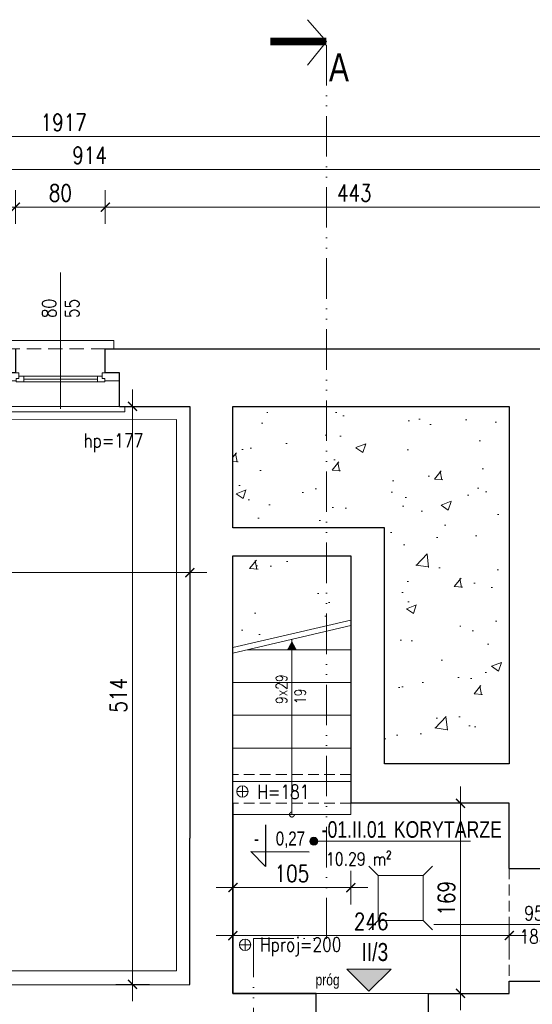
# Model space of a CAD drawing. Header units: millimetres. Extents: x 284606 to 569416, y -192995 to -95103.
# Tile 164 of 178: x 313775 to 314232, y -101627 to -100752. Entities that reach past the tile are written whole.
import ezdxf
from ezdxf.enums import TextEntityAlignment as Align

# ---------------------------------------------------------------- set-up
doc = ezdxf.new("R2010")
doc.units = ezdxf.units.MM
doc.linetypes.add('ACAD_ISO12W100', pattern=[21, 12, -3, 0, -3, 0, -3])
doc.linetypes.add('HIDDEN', pattern=[9.525, 6.35, -3.175])
doc.layers.get('0').update_dxf_attribs({"lineweight": 0})
for name, color, linetype, lineweight in [('!STR_Konstrukcja 0.20', 200, 'Continuous', 20), ('!STR_Konstrukcja 0.30', 64, 'Continuous', 30), ('!STR_Opisy 0.09', 8, 'Continuous', 9), ('!STR_Przerywana 0.09', 8, 'HIDDEN', 9), ('!STR_Stolarka okienna', 72, 'Continuous', 15), ('!STR_Wymiarowanie', 254, 'Continuous', 9), ('EKO Opisy 0.09', 8, 'Continuous', 9), ('EKO przekroje', 82, 'Continuous', 13)]:
    doc.layers.add(name, color=color, linetype=linetype, lineweight=lineweight)
doc.layers.add('!STR_Kreskowanie ścian', color=7, linetype='Continuous', lineweight=5, true_color=0xa6a6a6)
doc.layers.add('!STR_Obrysy pomieszczeń', color=215, linetype='Continuous', lineweight=9, plot=False)
doc.layers.add('AB1 - OPISY', color=7, linetype='Continuous')
doc.styles.add('1_50', font='txt', dxfattribs={"width": 0.8})
doc.styles.add('AB_Arial', font='NirmalaS.ttf')
doc.styles.add('EKO 1-10', font='romans.shx', dxfattribs={"width": 0.8, "height": 15})
doc.styles.add('EKO 1-5', font='romans.shx', dxfattribs={"width": 0.8, "height": 10})
doc.dimstyles.new('EKO wymiar 1-10', dxfattribs={"dimtxt": 15, "dimasz": 8, "dimexe": 15, "dimexo": 15, "dimgap": 5, "dimtad": 1, "dimdec": 0, "dimtxsty": 'EKO 1-10', "dimblk": 'ARCHTICK', "dimcen": 10, "dimdle": 15, "dimclrd": 256, "dimclre": 256, "dimclrt": 256, "dimazin": 2, "dimtfac": 1, "dimtdec": 0, "dimtmove": 2, "dimatfit": 3, "dimldrblk": 'ARCHTICK', "dimfxl": 15, "dimfxlon": 1, "dimlwd": -1, "dimlwe": -1, "dimarcsym": 0})
pattern_1 = [(50, (25876.69, -844.5), (91.092334, -7.969543), [9.525, -104.775]), (355, (25876.69, -844.5), (-17.62171, 95.528423), [7.62, -83.820292]), (100.451445, (25884.28, -845.16), (73.470624, 87.558876), [8.095004, -89.045122]), (46.1842, (25876.69, -819.1), (135.53952, -21.021164), [14.2875, -157.1625]), (96.63556, (25887.99, -820.85), (118.702067, 123.71306), [12.14251, -133.567804]), (351.18415, (25876.69, -819.1), (118.70207, 123.71306), [11.429984, -125.729866]), (21, (25889.39, -825.45), (75.807196, -51.1326), [9.525, -104.775]), (326, (25889.39, -825.45), (30.901014, 92.093983), [7.62, -83.82]), (71.451445, (25895.71, -829.71), (106.70821, 40.961384), [8.095004, -89.04497]), (37.5, (25876.693, -844.5), (1.5443016, 42.2775194), [0, -82.804, 0, -85.09, 0, -84.1375]), (7.5, (25876.693, -844.5), (33.409831, 50.0902874), [0, -48.514, 0, -80.899, 0, -32.0675]), (327.5, (25848.372, -844.5), (67.7952976, -2.864372), [0, -31.75, 0, -99.06, 0, -131.445]), (317.5, (25835.67, -844.5), (74.064591, 12.713246), [0, -41.275, 0, -65.786, 0, -93.345])]

# ---------------------------------------------------------------- blocks, each defined once
blk = doc.blocks.new('*U117')
at = {"layer": '!STR_Opisy 0.09', "linetype": 'Continuous'}
blk.add_line((0, -153.49), (0, -32.16), dxfattribs=at)
at = {"layer": '!STR_Opisy 0.09', "linetype": 'Continuous', "style": 'EKO 1-5', "width": 0.8}
blk.add_attdef('HP=', (-20.48, 2.26), '', height=12.5, rotation=180, dxfattribs=at)
at = {"layer": '!STR_Opisy 0.09', "ltscale": 0.7, "style": 'EKO 1-5', "width": 0.8}
blk.add_attdef('WYS', text='', height=12.5, rotation=270, dxfattribs=at).set_placement((-10.53, -121.38), align=Align.MIDDLE_CENTER)
at = {"layer": '!STR_Opisy 0.09', "linetype": 'Continuous', "style": 'EKO 1-5', "width": 0.8}
blk.add_attdef('SZER', text='', height=12.5, rotation=270, dxfattribs=at).set_placement((0, -121.38), align=Align.BOTTOM_CENTER)
blk = doc.blocks.new('NR MIESZ')
h = blk.add_hatch(color=256)
h.dxf.hatch_style = 1
h.paths.add_polyline_path([(-24.5, -24.5), (0, 0), (24.5, -24.5)])
blk.add_lwpolyline([(-24.5, -24.5), (0, 0), (24.5, -24.5), (-24.5, -24.5)])
at = {"ltscale": 1.5, "style": 'AB_Arial', "width": 0.8}
for p in [(-33.2, -50.6), (-33.2, -83)]:
    blk.add_attdef('NR_POM.', p, '', height=20, rotation=0, dxfattribs=at)
blk = doc.blocks.new('_ArchTick')
at = {"color": 0, "linetype": 'ByBlock', "const_width": 0.15}
blk.add_lwpolyline([(-0.5, -0.5), (0.5, 0.5)], dxfattribs=at)
blk = doc.blocks.new('*D986')
at = {"layer": '!STR_Wymiarowanie', "ltscale": 1.5, "transparency": 16777216}
for p, q in [((313965.07, -101580.98), (313965.07, -101550.98)), ((314211.07, -101580.98), (314211.07, -101550.98)), ((313950.07, -101565.98), (314226.07, -101565.98))]:
    blk.add_line(p, q, dxfattribs=at)
at = {"layer": 'Defpoints', "color": 0, "ltscale": 1.5, "transparency": 16777216}
for p in [(314211.07, -101565.98), (313965.07, -101617.36), (314211.07, -101617.36)]:
    blk.add_point(p, dxfattribs=at)
at = {"layer": '!STR_Wymiarowanie', "ltscale": 1.5, "transparency": 16777216, "xscale": 8, "yscale": 8, "zscale": 8, "rotation": 180}
blk.add_blockref('_ArchTick', (313965.07, -101565.98), dxfattribs=at)
at = {"layer": '!STR_Wymiarowanie', "ltscale": 1.5, "transparency": 16777216, "xscale": 8, "yscale": 8, "zscale": 8}
blk.add_blockref('_ArchTick', (314211.07, -101565.98), dxfattribs=at)
at = {"layer": '!STR_Wymiarowanie', "ltscale": 1.5, "transparency": 16777216, "insert": (314088.07, -101553.48), "char_height": 15, "attachment_point": 5, "style": 'EKO 1-10'}
blk.add_mtext('246', dxfattribs=at)
blk = doc.blocks.new('*D990')
at = {"layer": '!STR_Wymiarowanie', "ltscale": 1.5, "transparency": 16777216}
for p, q in [((313455.74, -101228.15), (313455.74, -101258.15)), ((313926.74, -101228.15), (313926.74, -101258.15)), ((313440.74, -101243.15), (313941.74, -101243.15))]:
    blk.add_line(p, q, dxfattribs=at)
at = {"layer": 'Defpoints', "color": 0, "ltscale": 1.5, "transparency": 16777216}
for p in [(313455.74, -101062.36), (313926.74, -101062.36), (313926.74, -101243.15)]:
    blk.add_point(p, dxfattribs=at)
at = {"layer": '!STR_Wymiarowanie', "ltscale": 1.5, "transparency": 16777216, "xscale": 8, "yscale": 8, "zscale": 8, "rotation": 180}
blk.add_blockref('_ArchTick', (313455.74, -101243.15), dxfattribs=at)
at = {"layer": '!STR_Wymiarowanie', "ltscale": 1.5, "transparency": 16777216, "xscale": 8, "yscale": 8, "zscale": 8}
blk.add_blockref('_ArchTick', (313926.74, -101243.15), dxfattribs=at)
at = {"layer": '!STR_Wymiarowanie', "ltscale": 1.5, "transparency": 16777216, "insert": (313691.24, -101230.65), "char_height": 15, "attachment_point": 5, "style": 'EKO 1-10'}
blk.add_mtext('471', dxfattribs=at)
blk = doc.blocks.new('*D991')
at = {"layer": '!STR_Wymiarowanie', "ltscale": 1.5, "transparency": 16777216}
for p, q in [((313875.74, -101624.36), (313875.74, -101080.36)), ((313890.74, -101095.36), (313860.74, -101095.36)), ((313890.74, -101609.36), (313860.74, -101609.36))]:
    blk.add_line(p, q, dxfattribs=at)
at = {"layer": 'Defpoints', "color": 0, "ltscale": 1.5, "transparency": 16777216}
for p in [(313875.74, -101095.36), (313926.74, -101095.36), (313926.74, -101609.36)]:
    blk.add_point(p, dxfattribs=at)
at = {"layer": '!STR_Wymiarowanie', "ltscale": 1.5, "transparency": 16777216, "xscale": 8, "yscale": 8, "zscale": 8}
for p, rotation in [((313875.74, -101095.36), 90), ((313875.74, -101609.36), 270)]:
    blk.add_blockref('_ArchTick', p, dxfattribs=dict(at, rotation=rotation))
at = {"layer": '!STR_Wymiarowanie', "ltscale": 1.5, "transparency": 16777216, "insert": (313863.24, -101352.36), "char_height": 15, "attachment_point": 5, "rotation": 90, "style": 'EKO 1-10'}
blk.add_mtext('514', dxfattribs=at)
blk = doc.blocks.new('*D970')
at = {"layer": '!STR_Wymiarowanie', "ltscale": 1.5, "transparency": 16777216}
for p, q in [((314167.68, -101433.36), (314167.68, -101632.36)), ((314182.68, -101448.36), (314152.68, -101448.36)), ((314182.68, -101617.36), (314152.68, -101617.36))]:
    blk.add_line(p, q, dxfattribs=at)
at = {"layer": 'Defpoints', "color": 0, "ltscale": 1.5, "transparency": 16777216}
for p in [(314211.07, -101448.36), (314167.68, -101617.36), (314211.07, -101617.36)]:
    blk.add_point(p, dxfattribs=at)
at = {"layer": '!STR_Wymiarowanie', "ltscale": 1.5, "transparency": 16777216, "xscale": 8, "yscale": 8, "zscale": 8}
for p, rotation in [((314167.68, -101448.36), 90), ((314167.68, -101617.36), 270)]:
    blk.add_blockref('_ArchTick', p, dxfattribs=dict(at, rotation=rotation))
at = {"layer": '!STR_Wymiarowanie', "ltscale": 1.5, "transparency": 16777216, "insert": (314155.18, -101532.86), "char_height": 15, "attachment_point": 5, "rotation": 90, "style": 'EKO 1-10'}
blk.add_mtext('169', dxfattribs=at)
blk = doc.blocks.new('*D971')
at = {"layer": '!STR_Wymiarowanie', "ltscale": 1.5, "transparency": 16777216}
for p, q in [((313965.07, -101508.27), (313965.07, -101538.27)), ((314070.07, -101508.27), (314070.07, -101538.27)), ((314085.07, -101523.27), (313950.07, -101523.27))]:
    blk.add_line(p, q, dxfattribs=at)
at = {"layer": 'Defpoints', "color": 0, "ltscale": 1.5, "transparency": 16777216}
for p in [(313965.07, -101448.36), (314070.07, -101448.36), (313965.07, -101523.27)]:
    blk.add_point(p, dxfattribs=at)
at = {"layer": '!STR_Wymiarowanie', "ltscale": 1.5, "transparency": 16777216, "xscale": 8, "yscale": 8, "zscale": 8, "rotation": 180}
blk.add_blockref('_ArchTick', (313965.07, -101523.27), dxfattribs=at)
at = {"layer": '!STR_Wymiarowanie', "ltscale": 1.5, "transparency": 16777216, "xscale": 8, "yscale": 8, "zscale": 8}
blk.add_blockref('_ArchTick', (314070.07, -101523.27), dxfattribs=at)
at = {"layer": '!STR_Wymiarowanie', "ltscale": 1.5, "transparency": 16777216, "insert": (314017.57, -101510.77), "char_height": 15, "attachment_point": 5, "style": 'EKO 1-10'}
blk.add_mtext('105', dxfattribs=at)
blk = doc.blocks.new('*U225')
at = {"layer": '!STR_Konstrukcja 0.20', "linetype": 'Continuous', "lineweight": 15}
for points in [[(8.12, 50.87), (0.62, 50.87), (0.62, 58.37), (95.62, 58.37), (95.62, 50.87), (88.12, 50.87)], [(-4.38, -0.13), (-9.38, -0.13), (-9.38, -5.13), (105.62, -5.13), (105.62, -0.13), (100.62, -0.13)]]:
    blk.add_lwpolyline(points, dxfattribs=at)
at = {"layer": '!STR_Konstrukcja 0.30', "ltscale": 2}
for points in [[(-4.38, -0.13), (-4.38, 29.68), (8.12, 29.68), (8.12, 50.87)], [(88.12, 50.87), (88.12, 29.68), (100.62, 29.68), (100.62, -0.13)]]:
    blk.add_lwpolyline(points, dxfattribs=at)
at = {"layer": '!STR_Przerywana 0.09', "ltscale": 2}
for points in [[(8.12, 50.87), (88.12, 50.87)], [(-4.38, -0.13), (100.62, -0.13)]]:
    blk.add_lwpolyline(points, dxfattribs=at)
at = {"layer": '!STR_Stolarka okienna', "ltscale": 0.3}
for points in [[(-4.38, 22.64), (-4.38, 29.68), (11.02, 29.68), (11.02, 24.55), (8.52, 24.55), (8.52, 22.64), (-4.38, 22.64)], [(87.55, 21.56), (87.55, 24.55), (85.05, 24.55), (85.05, 26.7), (11.02, 26.7), (11.02, 24.55), (8.52, 24.55), (8.52, 21.56), (87.55, 21.56)], [(15.12, 26.7), (15.12, 21.56)], [(80.62, 21.56), (80.62, 26.7)], [(100.62, 22.64), (100.62, 29.68), (85.05, 29.68), (85.05, 24.55), (87.55, 24.55), (87.55, 22.64), (100.62, 22.64)], [(80.62, 24.13), (15.12, 24.13)]]:
    blk.add_lwpolyline(points, dxfattribs=at)
blk = doc.blocks.new('przekroj')
at = {"layer": 'EKO przekroje', "const_width": 7}
blk.add_lwpolyline([(7038.9, 3119.78), (7088.9, 3119.78)], dxfattribs=at)
blk = doc.blocks.new('przekroje')
at = {"layer": 'EKO przekroje'}
blk.add_blockref('przekroj', (-7038.9, -3119.78), dxfattribs=at)
blk = doc.blocks.new('*D927')
at = {"layer": '!STR_Wymiarowanie', "ltscale": 1.5, "transparency": 16777216}
for p, q in [((313685.46, -100933.18), (313685.46, -100903.18)), ((313771.46, -100933.18), (313771.46, -100903.18)), ((313670.46, -100918.18), (313786.46, -100918.18))]:
    blk.add_line(p, q, dxfattribs=at)
at = {"layer": 'Defpoints', "color": 0, "ltscale": 1.5, "transparency": 16777216}
for p in [(313771.46, -100918.18), (313685.46, -101044.36), (313771.46, -101044.36)]:
    blk.add_point(p, dxfattribs=at)
at = {"layer": '!STR_Wymiarowanie', "ltscale": 1.5, "transparency": 16777216, "xscale": 8, "yscale": 8, "zscale": 8, "rotation": 180}
blk.add_blockref('_ArchTick', (313685.46, -100918.18), dxfattribs=at)
at = {"layer": '!STR_Wymiarowanie', "ltscale": 1.5, "transparency": 16777216, "xscale": 8, "yscale": 8, "zscale": 8}
blk.add_blockref('_ArchTick', (313771.46, -100918.18), dxfattribs=at)
at = {"layer": '!STR_Wymiarowanie', "ltscale": 1.5, "transparency": 16777216, "insert": (313728.46, -100905.68), "char_height": 15, "attachment_point": 5, "style": 'EKO 1-10'}
blk.add_mtext('86', dxfattribs=at)
blk = doc.blocks.new('*D928')
at = {"layer": '!STR_Wymiarowanie', "ltscale": 1.5, "transparency": 16777216}
for p, q in [((313771.46, -100933.18), (313771.46, -100903.18)), ((313851.46, -100933.18), (313851.46, -100903.18)), ((313756.46, -100918.18), (313866.46, -100918.18))]:
    blk.add_line(p, q, dxfattribs=at)
at = {"layer": 'Defpoints', "color": 0, "ltscale": 1.5, "transparency": 16777216}
for p in [(313851.46, -100918.18), (313771.46, -101044.36), (313851.46, -101044.36)]:
    blk.add_point(p, dxfattribs=at)
at = {"layer": '!STR_Wymiarowanie', "ltscale": 1.5, "transparency": 16777216, "xscale": 8, "yscale": 8, "zscale": 8, "rotation": 180}
blk.add_blockref('_ArchTick', (313771.46, -100918.18), dxfattribs=at)
at = {"layer": '!STR_Wymiarowanie', "ltscale": 1.5, "transparency": 16777216, "xscale": 8, "yscale": 8, "zscale": 8}
blk.add_blockref('_ArchTick', (313851.46, -100918.18), dxfattribs=at)
at = {"layer": '!STR_Wymiarowanie', "ltscale": 1.5, "transparency": 16777216, "insert": (313811.46, -100905.68), "char_height": 15, "attachment_point": 5, "style": 'EKO 1-10'}
blk.add_mtext('80', dxfattribs=at)
blk = doc.blocks.new('*D929')
at = {"layer": '!STR_Wymiarowanie', "ltscale": 1.5, "transparency": 16777216}
for p, q in [((313851.46, -100933.18), (313851.46, -100903.18)), ((314294.73, -100933.18), (314294.73, -100903.18)), ((313836.46, -100918.18), (314309.73, -100918.18))]:
    blk.add_line(p, q, dxfattribs=at)
at = {"layer": 'Defpoints', "color": 0, "ltscale": 1.5, "transparency": 16777216}
for p in [(314294.73, -100918.18), (313851.46, -101044.36), (314294.73, -101044.36)]:
    blk.add_point(p, dxfattribs=at)
at = {"layer": '!STR_Wymiarowanie', "ltscale": 1.5, "transparency": 16777216, "xscale": 8, "yscale": 8, "zscale": 8, "rotation": 180}
blk.add_blockref('_ArchTick', (313851.46, -100918.18), dxfattribs=at)
at = {"layer": '!STR_Wymiarowanie', "ltscale": 1.5, "transparency": 16777216, "xscale": 8, "yscale": 8, "zscale": 8}
blk.add_blockref('_ArchTick', (314294.73, -100918.18), dxfattribs=at)
at = {"layer": '!STR_Wymiarowanie', "ltscale": 1.5, "transparency": 16777216, "insert": (314073.1, -100905.68), "char_height": 15, "attachment_point": 5, "style": 'EKO 1-10'}
blk.add_mtext('443', dxfattribs=at)
blk = doc.blocks.new('*D934')
at = {"layer": '!STR_Wymiarowanie', "ltscale": 1.5, "transparency": 16777216}
for p, q in [((313380.29, -100899.65), (313380.29, -100869.65)), ((314294.73, -100899.65), (314294.73, -100869.65)), ((314309.73, -100884.65), (313365.29, -100884.65))]:
    blk.add_line(p, q, dxfattribs=at)
at = {"layer": 'Defpoints', "color": 0, "ltscale": 1.5, "transparency": 16777216}
for p in [(313380.29, -100884.65), (313380.29, -101044.36), (314294.73, -101044.36)]:
    blk.add_point(p, dxfattribs=at)
at = {"layer": '!STR_Wymiarowanie', "ltscale": 1.5, "transparency": 16777216, "xscale": 8, "yscale": 8, "zscale": 8, "rotation": 180}
blk.add_blockref('_ArchTick', (313380.29, -100884.65), dxfattribs=at)
at = {"layer": '!STR_Wymiarowanie', "ltscale": 1.5, "transparency": 16777216, "xscale": 8, "yscale": 8, "zscale": 8}
blk.add_blockref('_ArchTick', (314294.73, -100884.65), dxfattribs=at)
at = {"layer": '!STR_Wymiarowanie', "ltscale": 1.5, "transparency": 16777216, "insert": (313837.51, -100872.15), "char_height": 15, "attachment_point": 5, "style": 'EKO 1-10'}
blk.add_mtext('914', dxfattribs=at)
blk = doc.blocks.new('*D935')
at = {"layer": '!STR_Wymiarowanie', "ltscale": 1.5, "transparency": 16777216}
for p, q in [((312855.74, -100870.36), (312855.74, -100840.36)), ((314773.08, -100870.36), (314773.08, -100840.36)), ((314788.08, -100855.36), (312840.74, -100855.36))]:
    blk.add_line(p, q, dxfattribs=at)
at = {"layer": 'Defpoints', "color": 0, "ltscale": 1.5, "transparency": 16777216}
for p in [(312855.74, -100855.36), (314773.08, -101057.44), (312855.74, -101141.36)]:
    blk.add_point(p, dxfattribs=at)
at = {"layer": '!STR_Wymiarowanie', "ltscale": 1.5, "transparency": 16777216, "xscale": 8, "yscale": 8, "zscale": 8, "rotation": 180}
blk.add_blockref('_ArchTick', (312855.74, -100855.36), dxfattribs=at)
at = {"layer": '!STR_Wymiarowanie', "ltscale": 1.5, "transparency": 16777216, "xscale": 8, "yscale": 8, "zscale": 8}
blk.add_blockref('_ArchTick', (314773.08, -100855.36), dxfattribs=at)
at = {"layer": '!STR_Wymiarowanie', "ltscale": 1.5, "transparency": 16777216, "insert": (313814.41, -100842.86), "char_height": 15, "attachment_point": 5, "style": 'EKO 1-10'}
blk.add_mtext('1917', dxfattribs=at)
blk = doc.blocks.new('wysokosc2')
at = {"ltscale": 2}
for points in [[(-5.06, 0.04), (5.03, 0.04)], [(0, 5.1), (0, -5.1)]]:
    blk.add_lwpolyline(points, dxfattribs=at)
blk.add_circle((0, 0), 5.03, dxfattribs=at)
at = {"ltscale": 2, "style": 'EKO 1-5', "width": 0.8}
blk.add_attdef('WYS', (13.29, -6.01), '', height=12.5, dxfattribs=at)
blk = doc.blocks.new('*U506')
at = {"ltscale": 0.3}
blk.add_hatch(color=256, dxfattribs=at).paths.add_polyline_path([(-0.91, 50, 1), (6.82, 50, 1)])
at = {"ltscale": 1.5}
blk.add_line((17.59, 50), (154.57, 50), dxfattribs=at)
at = {"ltscale": 0.3}
blk.add_lwpolyline([(17.59, 50), (2.95, 50)], dxfattribs=at)
blk.add_circle((2.95, 50), 3.86, dxfattribs=at)
at = {"ltscale": 1.5, "width": 0.8}
for tag, p, height, style in [('NR_POM.', (10.51, 53.45), 16, 'AB_Arial'), ('NAZWA_POMIESZCZENIA', (66.91, 53.45), 16, 'AB_Arial'), ('POSADZKA', (9.08, 4), 12.5, 'EKO 1-5')]:
    blk.add_attdef(tag, p, '', height=height, rotation=0, dxfattribs=dict(at, style=style))
at = {"ltscale": 1.5, "style": 'EKO 1-5', "width": 0.8}
blk.add_attdef('POWIERZCHNIA', text='', height=12.5, rotation=0, dxfattribs=at).set_placement((78.06, 22.91), align=Align.BOTTOM_RIGHT)
blk = doc.blocks.new('*U120')
at = {"layer": '!STR_Opisy 0.09', "linetype": 'Continuous'}
blk.add_line((0, 32.11), (0, -89.22), dxfattribs=at)
at = {"layer": '!STR_Opisy 0.09', "ltscale": 0.7, "style": 'EKO 1-5', "width": 0.8}
blk.add_attdef('WYS', text='', height=12.5, rotation=270, dxfattribs=at).set_placement((-10.53, 0), align=Align.MIDDLE_CENTER)
at = {"layer": '!STR_Opisy 0.09', "linetype": 'Continuous', "style": 'EKO 1-5', "width": 0.8}
blk.add_attdef('SZER', text='', height=12.5, rotation=270, dxfattribs=at).set_placement((0, 0), align=Align.BOTTOM_CENTER)
blk.add_attdef('HP=', (50.53, -134.58), '', height=12.5, rotation=180, dxfattribs=at)

msp = doc.modelspace()

# ---------------------------------------------------------------- hatches: boundary and pattern name
at = {"layer": '!STR_Kreskowanie ścian', "ltscale": 1.5}
h = msp.add_hatch(dxfattribs=at)
h.set_pattern_fill('AR-CONC', color=256, scale=0.5)
h.set_pattern_definition(pattern_1)
h.paths.add_polyline_path([(313226.74, -101327.36), (313031.74, -101327.36), (313031.74, -101206.36), (312927.11, -101206.36), (312927.11, -101327.36), (312927.11, -101446.36), (313226.74, -101446.36)])
h.paths.add_polyline_path([(314211.07, -101095.36), (314100.07, -101095.36), (313965.07, -101095.36), (313965.07, -101203.36), (314100.07, -101203.36), (314100.07, -101413.36), (314211.07, -101413.36)])
h = msp.add_hatch(dxfattribs=at)
h.set_pattern_fill('AR-CONC', color=256, scale=0.5)
h.set_pattern_definition(pattern_1)
h.paths.add_polyline_path([(313127.3, -101206.36), (313056.74, -101206.36), (313056.74, -101302.36), (313098.3, -101302.36)])
h.paths.add_polyline_path([(314070.07, -101228.36), (313965.07, -101228.36), (313965.07, -101309.86), (314070.07, -101285.36)])
at = {"layer": '!STR_Opisy 0.09', "linetype": 'Continuous'}
h = msp.add_hatch(color=256, dxfattribs=at)
h.dxf.hatch_style = 1
h.paths.add_polyline_path([(314013.39, -101311.66), (314017.57, -101304.03), (314017.57, -101311.66)])
h.paths.add_polyline_path([(314017.57, -101311.66), (314017.57, -101304.03), (314021.75, -101311.66)])

# ---------------------------------------------------------------- linework, layer by layer
at = {"layer": '!STR_Konstrukcja 0.20', "ltscale": 1.5}
for p, q in [((314070.07, -101311.86), (313977.92, -101311.86)), ((314070.07, -101340.86), (313965.07, -101340.86)), ((314070.07, -101369.86), (313965.07, -101369.86)), ((314070.07, -101399.36), (313965.07, -101399.36)), ((314070.07, -101428.86), (313965.07, -101428.86)), ((314070.07, -101448.36), (314070.07, -101458.36)), ((314070.07, -101458.36), (313965.07, -101458.36))]:
    msp.add_line(p, q, dxfattribs=at)
at = {"layer": '!STR_Konstrukcja 0.30', "ltscale": 1.5}
for p, q in [((314211.07, -101506.36), (314253.07, -101506.36)), ((314211.07, -101606.36), (314253.07, -101606.36)), ((314039.07, -101658.36), (314039.07, -101617.36)), ((314139.07, -101658.36), (314139.07, -101617.36))]:
    msp.add_line(p, q, dxfattribs=at)
for points in [[(313851.46, -101044.36), (314294.73, -101044.36), (314294.73, -101057.36), (314486.44, -101057.39)], [(313863.96, -101095.36), (313926.74, -101095.36), (313926.74, -101479.36)], [(314100.07, -101203.36), (313965.07, -101203.36), (313965.07, -101095.36), (314100.07, -101095.36)], [(314100.07, -101095.36), (314211.07, -101095.36), (314211.07, -101413.36), (314100.07, -101413.36), (314100.07, -101203.36)], [(314039.07, -101617.36), (313965.07, -101617.36), (313965.07, -101228.36), (314070.07, -101228.36), (314070.07, -101448.36)], [(313965.07, -101448.36), (313965.07, -101617.36), (314039.07, -101617.36)], [(314211.07, -101506.36), (314211.07, -101448.36), (314070.07, -101448.36)], [(313617.74, -101583.2), (313617.74, -101609.64), (313926.74, -101609.36), (313926.74, -101479.36)], [(314139.07, -101617.36), (314211.07, -101617.36), (314211.07, -101606.36)]]:
    msp.add_lwpolyline(points, dxfattribs=at)
at = {"layer": '!STR_Obrysy pomieszczeń', "ltscale": 0.3}
for points in [[(313455.74, -101095.36), (313926.74, -101095.36), (313926.74, -101609.36), (313617.72, -101609.64), (313617.72, -101461.36), (313455.74, -101461.36)], [(313965.07, -101228.36), (314070.07, -101228.36), (314070.07, -101448.36), (314211.07, -101448.36), (314211.07, -101506.36), (314253.07, -101506.36), (314253.07, -101499.36), (314541.07, -101499.36), (314541.07, -101617.36), (314253.07, -101617.36), (314253.07, -101606.36), (314211.07, -101606.36), (314211.07, -101617.36), (313965.07, -101617.36)]]:
    msp.add_lwpolyline(points, close=True, dxfattribs=at)
at = {"layer": '!STR_Opisy 0.09'}
for points in [[(313467.74, -101460.86), (313467.74, -101107.53), (313914.74, -101107.19), (313914.74, -101597.36), (313617.74, -101597.36)], [(314094.31, -101512.53), (314086.03, -101504.25)], [(314134.31, -101512.53), (314142.6, -101504.25)], [(314094.31, -101512.53), (314094.32, -101552.66), (314134.32, -101552.66), (314134.31, -101512.53), (314094.31, -101512.53)], [(314094.32, -101552.66), (314086.04, -101560.95)], [(314134.32, -101552.66), (314142.61, -101560.95)]]:
    msp.add_lwpolyline(points, dxfattribs=at)
at = {"layer": '!STR_Opisy 0.09', "linetype": 'Continuous'}
msp.add_lwpolyline([(314017.57, -101458.36), (314017.57, -101302.61)], dxfattribs=at)
at = {"layer": '!STR_Przerywana 0.09', "ltscale": 1.5}
for p, q in [((314070.07, -101422.86), (313965.07, -101422.86)), ((314070.07, -101448.36), (313965.07, -101448.36)), ((314211.07, -101506.36), (314211.07, -101606.36))]:
    msp.add_line(p, q, dxfattribs=at)
msp.add_circle((314017.57, -101458.36), 2.17, dxfattribs=at)
at = {"layer": '!STR_Wymiarowanie', "ltscale": 1.5}
for p, q in [((313965.07, -101309.86), (314070.07, -101285.36)), ((313965.07, -101314.86), (314070.07, -101290.36)), ((314039.07, -101617.36), (314139.07, -101617.36))]:
    msp.add_line(p, q, dxfattribs=at)
at = {"layer": 'AB1 - OPISY', "color": 1}
for p, q in [((313994.17, -101467.33), (313994.16, -101504.45)), ((313981.04, -101491.32), (314032.89, -101491.34)), ((313981.04, -101491.32), (313994.16, -101504.45))]:
    msp.add_line(p, q, dxfattribs=at)
at = {"layer": 'EKO Opisy 0.09', "linetype": 'ACAD_ISO12W100', "ltscale": 3}
msp.add_lwpolyline([(314031.3, -100751.55), (314048.33, -100770.92), (314031.3, -100791.98)], dxfattribs=at)
msp.add_lwpolyline([(314031.3, -100751.55), (314048.33, -100770.92), (314031.3, -100791.98)], dxfattribs=at)
msp.add_lwpolyline([(314031.3, -100751.55), (314048.33, -100770.92), (314031.3, -100791.98)], dxfattribs=at)
at = {"layer": 'EKO Opisy 0.09', "color": 133, "linetype": 'ACAD_ISO12W100', "ltscale": 3, "true_color": 0x4ddaea}
msp.add_lwpolyline([(313983.33, -102487.8), (313983.33, -101568.47), (314048.33, -101568.47), (314048.33, -100770.92)], dxfattribs=at)

# ---------------------------------------------------------------- block references
at = {"layer": '!STR_Konstrukcja 0.30', "ltscale": 1.5, "rotation": 180}
msp.add_blockref('*U117', (313811.54, -101129.69), dxfattribs=at).add_auto_attribs({'SZER': '80', 'WYS': '55', 'HP=': 'hp=177'})
at = {"layer": '!STR_Konstrukcja 0.30', "ltscale": 1.5, "xscale": -1}
msp.add_blockref('*U225', (313859.58, -101095.23), dxfattribs=at)
at = {"layer": '!STR_Konstrukcja 0.30', "ltscale": 1.5}
ref = msp.add_blockref('*U120', (314233, -101556.15), dxfattribs=dict(at, xscale=-1, rotation=270))
ref.add_attrib('SZER', '95', dxfattribs={"layer": '!STR_Opisy 0.09', "linetype": 'Continuous', "height": 12.5, "style": 'EKO 1-5', "width": 0.8}).set_placement((314233, -101556.15), align=Align.BOTTOM_CENTER)
ref.add_attrib('WYS', '185', dxfattribs={"layer": '!STR_Opisy 0.09', "ltscale": 0.7, "height": 12.5, "style": 'EKO 1-5', "width": 0.8}).set_placement((314233, -101566.68), align=Align.MIDDLE_CENTER)
at = {"layer": '!STR_Opisy 0.09'}
ref = msp.add_blockref('wysokosc2', (313973.51, -101437.84), dxfattribs=dict(at, xscale=-1, rotation=180))
ref.add_attrib('WYS', 'H=181', (313986.8, -101444.33), dxfattribs={"layer": '0', "ltscale": 2, "height": 12.5, "style": 'EKO 1-5', "width": 0.8})
ref = msp.add_blockref('*U506', (314034.34, -101528.13), dxfattribs=dict(at, xscale=0.9199999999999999, yscale=0.9199999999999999, zscale=0.9199999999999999))
ref.add_attrib('NAZWA_POM', 'KORYTARZE', (314108.23, -101478.96), dxfattribs={"layer": '0', "ltscale": 1.5, "height": 14.72, "rotation": 0, "style": 'AB_Arial', "width": 0.8})
ref.add_attrib('NUMER_POM', '-01.II.01', (314044.01, -101478.96), dxfattribs={"layer": '0', "ltscale": 1.5, "height": 14.72, "rotation": 0, "style": 'AB_Arial', "width": 0.8})
ref.add_attrib('R-SURF', '10.29 m²', dxfattribs={"layer": '0', "ltscale": 1.5, "height": 11.5, "rotation": 0, "style": 'EKO 1-5', "width": 0.8}).set_placement((314106.15, -101507.06), align=Align.BOTTOM_RIGHT)
msp.add_blockref('wysokosc2', (313975.88, -101574.21), dxfattribs=at).add_auto_attribs({'WYS': 'Hproj=200'})
ref = msp.add_blockref('NR MIESZ', (314086.18, -101615.4), dxfattribs=dict(at, xscale=-0.8, yscale=0.8, zscale=0.8, rotation=180))
ref.add_attrib('NR_POM.', 'II/3', (314079.5, -101588.55), dxfattribs={"layer": '0', "ltscale": 1.5, "height": 16, "rotation": 360, "style": 'AB_Arial', "width": 0.8})
at = {"layer": 'EKO Opisy 0.09', "rotation": 180}
msp.add_blockref('przekroje', (314048.33, -100770.92), dxfattribs=at)
msp.add_blockref('przekroje', (314048.33, -100770.92), dxfattribs=at)
msp.add_blockref('przekroje', (314048.33, -100770.92), dxfattribs=at)

# ---------------------------------------------------------------- texts
at = {"layer": '!STR_Opisy 0.09', "ltscale": 2, "insert": (314029.95, -101360.12), "char_height": 10, "attachment_point": 7, "rotation": 90, "style": 'EKO 1-5'}
msp.add_mtext_dynamic_manual_height_columns('9x29\\P19', width=22.0328, gutter_width=12.5, heights=[0], dxfattribs=at)
at = {"layer": '!STR_Opisy 0.09', "insert": (313983.89, -101473.4), "char_height": 12.5, "attachment_point": 1, "style": '1_50'}
msp.add_mtext_dynamic_manual_height_columns('-    0,27', width=94.7183, gutter_width=12.5, heights=[0], dxfattribs=at)
at = {"layer": '!STR_Wymiarowanie', "ltscale": 1.5, "insert": (314038.64, -101600.27), "char_height": 10, "attachment_point": 1, "style": '1_50'}
msp.add_mtext_dynamic_manual_height_columns('\\A1;próg ', width=2231.7249, gutter_width=453.61, heights=[120.44], dxfattribs=at)
at = {"layer": 'EKO Opisy 0.09', "insert": (314068.37, -100806.46), "char_height": 25, "attachment_point": 9, "style": '1_50'}
msp.add_mtext_dynamic_manual_height_columns('A', width=119.5136, gutter_width=12.5, heights=[0], dxfattribs=at)

# ---------------------------------------------------------------- dimensions: what is measured, and where the dimension line sits
at = {"layer": '!STR_Wymiarowanie', "ltscale": 1.5}
for base, p1, p2, picture, middle in [((312855.74, -100855.36), (314773.08, -101057.44), (312855.74, -101141.36), '*D935', (313814.41, -100842.86)), ((313380.29, -100884.65), (314294.73, -101044.36), (313380.29, -101044.36), '*D934', (313837.51, -100872.15)), ((313771.46, -100918.18), (313685.46, -101044.36), (313771.46, -101044.36), '*D927', (313728.46, -100905.68)), ((313851.46, -100918.18), (313771.46, -101044.36), (313851.46, -101044.36), '*D928', (313811.46, -100905.68)), ((314294.73, -100918.18), (313851.46, -101044.36), (314294.73, -101044.36), '*D929', (314073.1, -100905.68)), ((313926.74, -101243.15), (313455.74, -101062.36), (313926.74, -101062.36), '*D990', (313691.24, -101230.65)), ((313965.07, -101523.27), (314070.07, -101448.36), (313965.07, -101448.36), '*D971', (314017.57, -101510.77)), ((314211.07, -101565.98), (313965.07, -101617.36), (314211.07, -101617.36), '*D986', (314088.07, -101553.48))]:
    dim = msp.add_linear_dim(base=base, p1=p1, p2=p2, dimstyle='EKO wymiar 1-10', dxfattribs=at)
    dim.commit()
    dim.dimension.update_dxf_attribs({"geometry": picture, "text_midpoint": middle})
for base, p1, p2, picture, middle in [((313875.74, -101095.36), (313926.74, -101609.36), (313926.74, -101095.36), '*D991', (313863.24, -101352.36)), ((314167.68, -101617.36), (314211.07, -101448.36), (314211.07, -101617.36), '*D970', (314155.18, -101532.86))]:
    dim = msp.add_linear_dim(base=base, p1=p1, p2=p2, angle=90, dimstyle='EKO wymiar 1-10', dxfattribs=at)
    dim.commit()
    dim.dimension.update_dxf_attribs({"geometry": picture, "text_midpoint": middle})

doc.saveas('drawing.dxf')
